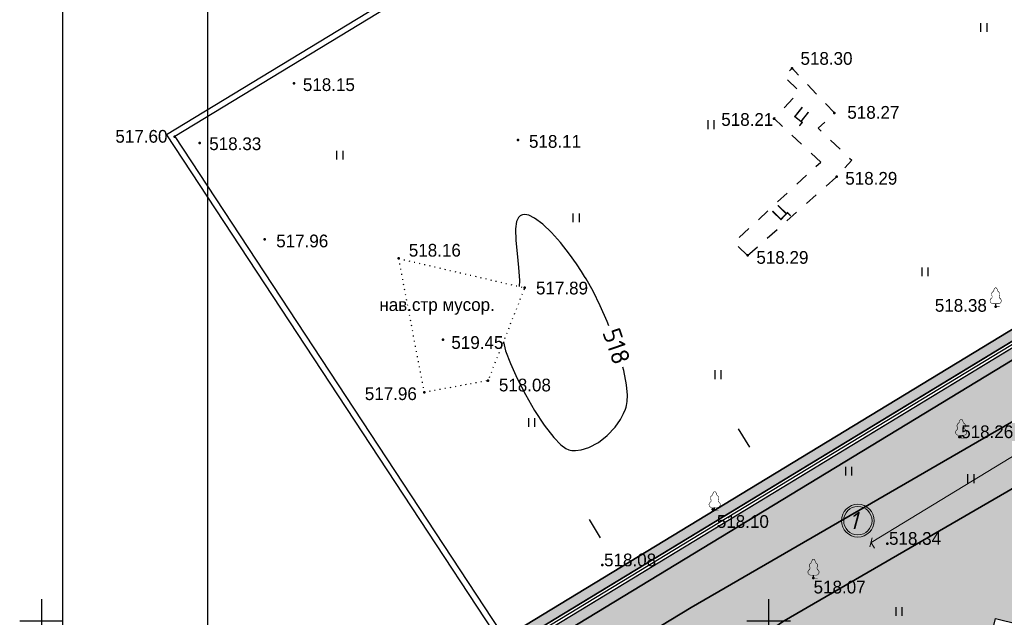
# Model space of a CAD drawing. Header units: millimetres. Extents: x 767170 to 66149698, y -983507 to 2493658.
# Tile 48 of 256: x 1822302 to 1890014, y -604914 to -563826. Entities that reach past the tile are written whole.
import ezdxf

# ---------------------------------------------------------------- set-up
doc = ezdxf.new("R2010")
doc.units = ezdxf.units.MM
for name, pattern in [('Д_ТРОТ_ТРУБА', [3, 1.5, -1.5]), ('ДОРОГИ_СТРОЯЩ', [9, 8, -1]), ('Контура низ откосов  Штриховая 0.1-0.5 - - - - - - -', [0.6, 0.1, -0.5])]:
    doc.linetypes.add(name, pattern=pattern)
for name, color, linetype in [('(001) Сетка', 92, 'Continuous'), ('(004) Точки рельефа', 7, 'Continuous'), ('(022) Возд. Линии', 7, 'Continuous'), ('(025) Дорога', 7, 'Continuous'), ('(036) Растительность', 7, 'Continuous'), ('(038) Деревья', 7, 'Continuous'), ('(039) Земля', 7, 'Continuous'), ('(040) Ограда', 7, 'Continuous'), ('C-TOPO-MAJR', 9, 'Continuous'), ('GLUXOY OG', 7, 'Continuous'), ('os', 3, 'Continuous')]:
    doc.layers.add(name, color=color, linetype=linetype)
doc.layers.add('(032) Горизонтали утолщенные', color=32, linetype='Continuous', lineweight=30)
doc.styles.add('BLACK', font='tahomabd.ttf')
doc.styles.add('BM-431', font='txt')
doc.styles.add('D-431', font='txt')
doc.styles.get("Standard").update_dxf_attribs({"font": 'isocpeui.ttf'})
doc.styles.add('СПДС', font='isocpeur.ttf')
doc.linetypes.add('ОГРАДА_БЕТ', pattern='A,4,["|",Standard,S=0.8,R=0,X=0,Y=-0.8],4', length=8)
doc.linetypes.add('ОГРАДА_ГЛИН', pattern='A,4,["|",Standard,S=0.8,R=0,X=0,Y=-0.8],0.5,["|",Standard,S=0.8,R=0,X=0,Y=-0.8],3.5', length=8)
doc.dimstyles.new('genplan dimension', dxfattribs={"dimtxt": 1100, "dimasz": 450, "dimexe": 450, "dimexo": 0, "dimgap": 80, "dimtad": 1, "dimlfac": 0.001, "dimtxsty": 'BLACK', "dimblk": 'OBLIQUE', "dimcen": 0, "dimclrd": 186, "dimclre": 186, "dimclrt": 186, "dimadec": 1, "dimazin": 0, "dimtfac": 1, "dimtmove": 0, "dimatfit": 3, "dimldrblk": 'OBLIQUE', "dimfxl": 1, "dimlwd": 9, "dimlwe": 9, "dimarcsym": 0})

# ---------------------------------------------------------------- blocks, each defined once
blk = doc.blocks.new('I04010')
for p, q in [((-0.412273, 0.007146), (-0.412273, 1.207146)), ((0.387727, 1.207146), (0.387727, 0.007146))]:
    blk.add_line(p, q)
blk = doc.blocks.new('Setka')
at = {"layer": '(001) Сетка'}
for p, q in [((0, 1.5), (0, -1.5)), ((-1.5, 0), (1.5, 0))]:
    blk.add_line(p, q, dxfattribs=at)
blk = doc.blocks.new('karagach-flat-55-flat-1')
at = {"layer": '(038) Деревья', "const_width": 0.0375}
for points in [[(-0.315, 0.559, 0.383603), (-0.255, 0.753, 0.352912)], [(-0.208, 1.009, 0.430853), (-0.255, 0.753, 0.548276)], [(-0.208, 1.009, 0.181567), (-0.117, 1.159, 0.303004)], [(0, 1.312, 0.246034), (-0.117, 1.159, 0.489079)], [(0, 1.312, -0.246034), (0.117, 1.159, -0.489079)], [(0.208, 1.009, -0.181567), (0.117, 1.159, -0.303004)], [(0.208, 1.009, -0.430853), (0.255, 0.753, -0.548276)], [(0.315, 0.559, -0.383603), (0.255, 0.753, -0.352912)], [(-0.315, 0.559, 0.626949), (-0.218, 0.206, 0.702465)], [(0.315, 0.559, -0.626949), (0.218, 0.206, -0.702465)]]:
    blk.add_lwpolyline(points, format="xyb", dxfattribs=at)
for points in [[(0, 0.206), (-0.218, 0.206)], [(0, 0), (0, 0.206)], [(0, 0.206), (0.218, 0.206)], [(0, 0), (0.281, 0)]]:
    blk.add_lwpolyline(points, dxfattribs=at)
at = {"layer": '(038) Деревья'}
blk.add_lwpolyline([(0, 0), (0, 0.206)], dxfattribs=at)
blk = doc.blocks.new('karagach-flat-54-flat-1')
at = {"layer": '(038) Деревья', "const_width": 0.0375}
for points in [[(-0.315, 0.559, 0.383603), (-0.255, 0.753, 0.352912)], [(-0.208, 1.009, 0.430853), (-0.255, 0.753, 0.548276)], [(-0.208, 1.009, 0.181567), (-0.117, 1.159, 0.303004)], [(0, 1.312, 0.246034), (-0.117, 1.159, 0.489079)], [(0, 1.312, -0.246034), (0.117, 1.159, -0.489079)], [(0.208, 1.009, -0.181567), (0.117, 1.159, -0.303004)], [(0.208, 1.009, -0.430853), (0.255, 0.753, -0.548276)], [(0.315, 0.559, -0.383603), (0.255, 0.753, -0.352912)], [(-0.315, 0.559, 0.626949), (-0.218, 0.206, 0.702465)], [(0.315, 0.559, -0.626949), (0.218, 0.206, -0.702465)]]:
    blk.add_lwpolyline(points, format="xyb", dxfattribs=at)
for points in [[(0, 0.206), (-0.218, 0.206)], [(0, 0), (0, 0.206)], [(0, 0.206), (0.218, 0.206)], [(0, 0), (0.281, 0)]]:
    blk.add_lwpolyline(points, dxfattribs=at)
at = {"layer": '(038) Деревья'}
blk.add_lwpolyline([(0, 0), (0, 0.206)], dxfattribs=at)
blk = doc.blocks.new('karagach-flat-53-flat-1')
at = {"layer": '(038) Деревья', "const_width": 0.0375}
for points in [[(-0.315, 0.559, 0.383603), (-0.255, 0.753, 0.352912)], [(-0.208, 1.009, 0.430853), (-0.255, 0.753, 0.548276)], [(-0.208, 1.009, 0.181567), (-0.117, 1.159, 0.303004)], [(0, 1.312, 0.246034), (-0.117, 1.159, 0.489079)], [(0, 1.312, -0.246034), (0.117, 1.159, -0.489079)], [(0.208, 1.009, -0.181567), (0.117, 1.159, -0.303004)], [(0.208, 1.009, -0.430853), (0.255, 0.753, -0.548276)], [(0.315, 0.559, -0.383603), (0.255, 0.753, -0.352912)], [(-0.315, 0.559, 0.626949), (-0.218, 0.206, 0.702465)], [(0.315, 0.559, -0.626949), (0.218, 0.206, -0.702465)]]:
    blk.add_lwpolyline(points, format="xyb", dxfattribs=at)
for points in [[(0, 0.206), (-0.218, 0.206)], [(0, 0), (0, 0.206)], [(0, 0.206), (0.218, 0.206)], [(0, 0), (0.281, 0)]]:
    blk.add_lwpolyline(points, dxfattribs=at)
at = {"layer": '(038) Деревья'}
blk.add_lwpolyline([(0, 0), (0, 0.206)], dxfattribs=at)
blk = doc.blocks.new('karagach-flat-52-flat-1')
at = {"layer": '(038) Деревья', "const_width": 0.0375}
for points in [[(-0.315, 0.559, 0.383603), (-0.255, 0.753, 0.352912)], [(-0.208, 1.009, 0.430853), (-0.255, 0.753, 0.548276)], [(-0.208, 1.009, 0.181567), (-0.117, 1.159, 0.303004)], [(0, 1.312, 0.246034), (-0.117, 1.159, 0.489079)], [(0, 1.312, -0.246034), (0.117, 1.159, -0.489079)], [(0.208, 1.009, -0.181567), (0.117, 1.159, -0.303004)], [(0.208, 1.009, -0.430853), (0.255, 0.753, -0.548276)], [(0.315, 0.559, -0.383603), (0.255, 0.753, -0.352912)], [(-0.315, 0.559, 0.626949), (-0.218, 0.206, 0.702465)], [(0.315, 0.559, -0.626949), (0.218, 0.206, -0.702465)]]:
    blk.add_lwpolyline(points, format="xyb", dxfattribs=at)
for points in [[(0, 0.206), (-0.218, 0.206)], [(0, 0), (0, 0.206)], [(0, 0.206), (0.218, 0.206)], [(0, 0), (0.281, 0)]]:
    blk.add_lwpolyline(points, dxfattribs=at)
at = {"layer": '(038) Деревья'}
blk.add_lwpolyline([(0, 0), (0, 0.206)], dxfattribs=at)
blk = doc.blocks.new('A$C05d28b1e')
at = {"layer": '(004) Точки рельефа', "color": 7, "linetype": 'ByBlock', "lineweight": -2}
for p in [(-157504, 43151), (-157333, 30400), (-191592, 29361), (-154421, 27328), (-158570, 26940), (-199778, 25699), (-198063, 25261), (-176177, 25465), (-154269, 22938), (-193604, 18647), (-184379, 17321), (-160388, 17533), (-175717, 15306), (-143327, 14007), (-181328, 11749), (-178244, 8924), (-182617, 8115), (-145824, 5052), (-162779, 82), (-170383, -3760), (-155856, -4656)]:
    blk.add_point(p, dxfattribs=at)
at = {"layer": '(025) Дорога', "linetype": 'Д_ТРОТ_ТРУБА', "ltscale": 600, "flags": 128}
for points in [[(-155362, 23955), (-158570, 26940), (-156815, 28826), (-157910, 29845), (-157333, 30400), (-154421, 27328), (-155534, 26273), (-153229, 24072), (-154269, 22938)], [(-160388, 17533), (-161335, 18428), (-155362, 23955)], [(-160388, 17533), (-154269, 22938), (-154271, 22940)]]:
    blk.add_lwpolyline(points, dxfattribs=at)
at = {"layer": '(032) Горизонтали утолщенные', "color": 32, "linetype": 'Continuous', "lineweight": 30, "ltscale": 600}
blk.add_lwpolyline([(-177186, 11597), (-177026, 10968), (-176696, 10101), (-176229, 9077), (-175662, 7976), (-175032, 6879), (-174374, 5866), (-173724, 5019), (-173235, 4513), (-172897, 4262), (-172690, 4165), (-172593, 4140), (-172471, 4122), (-172219, 4112), (-171831, 4156), (-171303, 4318), (-170651, 4666), (-170037, 5147), (-169493, 5732), (-169131, 6257), (-168912, 6673), (-168795, 6959), (-168746, 7103), (-168714, 7220), (-168670, 7480), (-168654, 7932), (-168716, 8631), (-168910, 9628), (-168974, 9858)], dxfattribs=at)
at = {"layer": '(039) Земля', "linetype": 'Контура низ откосов  Штриховая 0.1-0.5 - - - - - - -', "ltscale": 600, "flags": 128}
blk.add_lwpolyline([(-184379, 17321), (-175717, 15306), (-178244, 8924), (-182617, 8115), (-184379, 17321)], dxfattribs=at)
at = {"layer": '(040) Ограда', "ltscale": 600, "flags": 128}
blk.add_lwpolyline([(-65264, 129736), (-69528, 127118), (-60665, 110686), (-137359, 64080), (-200340, 25826), (-120613, -95364), (-115995, -101905)], dxfattribs=at)
at = {"layer": '(040) Ограда', "linetype": 'ОГРАДА_БЕТ', "ltscale": 600, "flags": 128}
blk.add_lwpolyline([(-64714, 129605), (-68996, 126975), (-60133, 110541), (-137151, 63738), (-199778, 25699), (-120282, -95139), (-115668, -101674)], dxfattribs=at)
at = {"layer": 'os', "color": 0, "ltscale": 600}
for p, q in [((-161033, 5617), (-160261, 4348)), ((-171288, -614), (-170516, -1884))]:
    blk.add_line(p, q, dxfattribs=at)
at = {"layer": '(001) Сетка', "xscale": 1000, "yscale": 1000, "zscale": 1000}
for p in [(-215665, 37831), (-165665, 37831)]:
    blk.add_blockref('Setka', p, dxfattribs=at)
at = {"layer": '(022) Возд. Линии', "xscale": 1000, "yscale": 1000, "zscale": 1000}
for name, p in [('karagach-flat-55-flat-1', (-143327, 14007)), ('karagach-flat-54-flat-1', (-145699, 4965)), ('karagach-flat-53-flat-1', (-162654, -5)), ('karagach-flat-52-flat-1', (-155856, -4656))]:
    blk.add_blockref(name, p, dxfattribs=at)
at = {"layer": '(036) Растительность', "linetype": 'Continuous', "xscale": 500, "yscale": 500, "zscale": 500}
for p in [(-151748, 47315), (-156692, 38173), (-144133, 32901), (-162898, 26218), (-188420, 24117), (-172170, 19821), (-148177, 16097), (-162420, 9031), (-175227, 5733), (-153434, 2391)]:
    blk.add_blockref('I04010', p, dxfattribs=at)
at = {"layer": '(004) Точки рельефа', "linetype": 'ByBlock', "char_height": 875, "attachment_point": 4, "style": 'D-431'}
for s, insert in [('518.34', (-157379, 43501)), ('518.30', (-156751, 31070)), ('518.15', (-190973, 29267)), ('518.27', (-153528, 27362)), ('518.21', (-162198, 26873)), ('517.60', (-203864, 25714)), ('518.33', (-197411, 25204)), ('518.11', (-175422, 25364)), ('518.29', (-153671, 22827)), ('517.96', (-192805, 18520)), ('518.16', (-183687, 17883)), ('518.29', (-159782, 17388)), ('517.89', (-174941, 15282)), ('518.38', (-147512, 14092)), ('519.45', (-180760, 11540)), ('518.08', (-177493, 8615)), ('517.96', (-186713, 8019)), ('518.26', (-145699, 5402)), ('518.10', (-162503, -769)), ('518.08', (-170258, -3410)), ('518.07', (-155849, -5278))]:
    blk.add_mtext(s, dxfattribs=dict(at, insert=insert))
at = {"layer": '(025) Дорога', "linetype": 'ДОРОГИ_СТРОЯЩ', "style": 'BM-431'}
for rotation, p in [(321.48921, (-157287, 27132)), (45.42018, (-158166, 19866))]:
    blk.add_text('Ц', height=875, rotation=rotation, dxfattribs=at).set_placement(p)
at = {"layer": '(039) Земля', "linetype": 'Continuous', "style": 'BM-431'}
blk.add_text('нав.стр мусор.', height=875, dxfattribs=at).set_placement((-185714, 13713))
at = {"layer": 'C-TOPO-MAJR', "color": 32, "linetype": 'Continuous', "lineweight": 30, "insert": (-169404, 11286), "char_height": 1250, "width": 2146.25, "attachment_point": 5, "rotation": 288.72743, "style": 'СПДС', "bg_fill": 3, "box_fill_scale": 1.254, "bg_fill_color": 256, "bg_fill_true_color": 13158600, "bg_fill_transparency": 0}
blk.add_mtext('518', dxfattribs=at)
at = {"layer": '(032) Горизонтали утолщенные', "color": 32, "linetype": 'Continuous', "lineweight": 30, "ltscale": 600}
blk.add_lwpolyline([(-169922, 12683), (-170041, 12988), (-170522, 14075), (-171014, 15068), (-171495, 15919), (-171601, 16092), (-171821, 16438), (-172165, 16954), (-172644, 17627), (-173262, 18417), (-173881, 19116), (-174479, 19690), (-175036, 20102), (-175438, 20292), (-175707, 20340), (-175869, 20324), (-175943, 20300), (-176022, 20260), (-176150, 20140), (-176280, 19869), (-176355, 19365), (-176335, 18567), (-176242, 17656), (-176135, 16713), (-176073, 15818), (-176097, 15394)], dxfattribs=at)
blk = doc.blocks.new('_Oblique')
at = {"color": 0, "linetype": 'ByBlock', "lineweight": -2}
blk.add_line((-0.5, -0.5), (0.5, 0.5), dxfattribs=at)
blk = doc.blocks.new('*D288')
at = {"color": 186, "lineweight": 9, "transparency": 16777216}
for p, q in [((2255842, -554331), (2330362, -509047)), ((2330350, -509027), (2330595, -509431)), ((2255830, -554312), (2256076, -554716))]:
    blk.add_line(p, q, dxfattribs=at)
for p, xscale, yscale, zscale, rotation in [((2330362, -509047), 450.0000000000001, 450.0000000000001, 450.0000000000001, 31.28656990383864), ((2255842, -554331), 450, 450, 450, 211.2865699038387)]:
    blk.add_blockref('_Oblique', p, dxfattribs=dict(at, xscale=xscale, yscale=yscale, zscale=zscale, rotation=rotation))
at = {"color": 186, "transparency": 16777216, "insert": (2292697, -531023), "char_height": 1100, "attachment_point": 5, "rotation": 31.28657, "style": 'BLACK'}
blk.add_mtext('87,2', dxfattribs=at)
blk = doc.blocks.new('A11111111111')
blk.add_lwpolyline([(-186450, -2503181), (654550, -2503181), (654550, -1909181), (-186450, -1909181)], close=True)
blk.add_lwpolyline([(649550, -2498181), (-166450, -2498181), (-166450, -1914181), (649550, -1914181), (649550, -2498181)])
blk = doc.blocks.new('A$C2cdd6916')
at = {"layer": 'os', "color": 0, "lineweight": 0}
for radius in [1125, 975]:
    blk.add_circle((-56308.337, 8703.732), radius, dxfattribs=at)
at = {"ltscale": 50}
blk.add_text('1', height=1200, dxfattribs=at).set_placement((-56912.693, 8117.275))
dim = blk.add_linear_dim(base=(19119.199, 52493.966), p1=(-55412.06, 7228.836), p2=(19107.367, 52513.437), angle=31.2865699, dimstyle='genplan dimension')
dim.commit()
dim.dimension.update_dxf_attribs({"geometry": '*D288', "text_midpoint": (-18545.182, 30517.578), "insert": (-2311242.442, 561540.579)})

msp = doc.modelspace()

# ---------------------------------------------------------------- hatches: boundary and pattern name
at = {"true_color": 0x7abf6e, "transparency": 33554687}
h = msp.add_hatch(color=83, dxfattribs=at)
h.dxf.hatch_style = 1
edge = h.paths.add_edge_path()
edge.add_line((1970748.48, -550619.85), (1973559.53, -548958.08))
edge.add_line((1973559.53, -548958.08), (1968464.85, -539879.75))
edge.add_line((1968464.85, -539879.75), (1840672.31, -617520.73))
edge.add_line((1840672.31, -617520.73), (1859948.55, -646821.61))
edge.add_line((1859948.55, -646821.61), (1843343.97, -619497.44))
edge.add_line((1843343.97, -619497.44), (1842123.57, -617489.18))
edge.add_line((1842123.57, -617489.18), (1846866.49, -614606.96))
edge.add_line((1846866.49, -614606.96), (1848086.89, -616615.22))
edge.add_line((1848086.89, -616615.22), (1868468.81, -604229.36))
edge.add_line((1868468.81, -604229.36), (1955560.12, -553836))
edge.add_arc((1959065.92, -559894.83), 7000, 48.6798708, 120.054821, ccw=False)
edge.add_arc((1965668.57, -552384.51), 3000, 228.6798708, 299.8780372)
edge.add_line((1967163.04, -554985.77), (1971766.09, -552341.25))
edge.add_line((1971766.09, -552341.25), (1970748.48, -550619.85))
h = msp.add_hatch(color=83, dxfattribs=at)
h.dxf.hatch_style = 1
edge = h.paths.add_edge_path(flags=17)
edge.add_line((1887776.07, -611733.18), (1889417.87, -605005.12))
edge.add_line((1889417.87, -605005.12), (1892577.84, -605776.22))
edge.add_line((1892577.84, -605776.22), (1893348.94, -602616.25))
edge.add_line((1893348.94, -602616.25), (1896508.91, -603387.35))
edge.add_line((1896508.91, -603387.35), (1897280.01, -600227.38))
edge.add_line((1897280.01, -600227.38), (1900439.98, -600998.49))
edge.add_line((1900439.98, -600998.49), (1901211.08, -597838.52))
edge.add_line((1901211.08, -597838.52), (1904371.05, -598609.62))
edge.add_line((1904371.05, -598609.62), (1905142.15, -595449.65))
edge.add_line((1905142.15, -595449.65), (1908302.12, -596220.75))
edge.add_line((1908302.12, -596220.75), (1909073.22, -593060.78))
edge.add_line((1909073.22, -593060.78), (1912233.19, -593831.89))
edge.add_line((1912233.19, -593831.89), (1913004.29, -590671.92))
edge.add_line((1913004.29, -590671.92), (1919732.36, -592313.71))
edge.add_line((1919732.36, -592313.71), (1919777.6, -592286.22))
edge.add_line((1919777.6, -592286.22), (1918687.03, -590491.6))
edge.add_line((1918687.03, -590491.6), (1919712.53, -589868.42))
edge.add_line((1919712.53, -589868.42), (1916440.72, -584484.4))
edge.add_arc((1913876.98, -586042.36), 3000, 31.2865699, 120.054821)
edge.add_line((1912374.5, -583445.72), (1891769.45, -595368.35))
edge.add_line((1891769.45, -595368.35), (1874867.27, -605148.4))
edge.add_arc((1876369.76, -607745.04), 3000, 120.054821, 209.0884551)
edge.add_line((1873748.15, -609203.52), (1880204.08, -620808.05))
edge.add_line((1880204.08, -620808.05), (1887358.2, -616828.01))
edge.add_line((1887358.2, -616828.01), (1886689.87, -615728.22))
edge.add_line((1886689.87, -615728.22), (1888313.58, -614741.51))
edge.add_line((1888313.58, -614741.51), (1886833.52, -612305.96))
edge.add_line((1886833.52, -612305.96), (1887776.07, -611733.18))

# ---------------------------------------------------------------- next in the draw order: block references
at = {"color": 5, "lineweight": 50}
msp.add_blockref('A$C05d28b1e', (2032748.06, -597565.05), dxfattribs=at)

# ---------------------------------------------------------------- next in the draw order: hatches: boundary and pattern name
at = {"true_color": 0xb1ab95}
h = msp.add_hatch(color=253, dxfattribs=at)
h.dxf.hatch_style = 1
edge = h.paths.add_edge_path(flags=17)
edge.add_line((1955047.53, -783504.45), (1954634.01, -782936.27))
edge.add_line((1954634.01, -782936.27), (1953650.45, -783794.04))
edge.add_line((1953650.45, -783794.04), (1916263.81, -732423.7))
edge.add_line((1916263.81, -732423.7), (1860948.57, -648341.7))
edge.add_arc((1866379.96, -643925.81), 7000, 211.2865698, 219.1121956, ccw=False)
edge.add_line((1860397.89, -647561.04), (1859948.55, -646821.61))
edge.add_line((1859948.55, -646821.61), (1840672.31, -617520.73))
edge.add_line((1840672.31, -617520.73), (1968464.85, -539879.75))
edge.add_line((1968464.85, -539879.75), (1973559.53, -548958.08))
edge.add_line((1973559.53, -548958.08), (1970748.48, -550619.85))
edge.add_line((1970748.48, -550619.85), (1973801.79, -555784.85))
edge.add_line((1973801.79, -555784.85), (1976496.64, -554191.78))
edge.add_line((1976496.64, -554191.78), (2029831.79, -649231.01))
edge.add_line((2029831.79, -649231.01), (1999207.49, -669492.41))
edge.add_line((1999207.49, -669492.41), (1998976.02, -674541.6))
edge.add_line((1998976.02, -674541.6), (2000332.41, -676379.58))
edge.add_line((2000332.41, -676379.58), (1979461.35, -695126.8))
edge.add_line((1979461.35, -695126.8), (2010428.67, -735054.44))
edge.add_line((2010428.67, -735054.44), (1963852.34, -775045.9))
edge.add_line((1963852.34, -775045.9), (1960985.09, -771707.59))
edge.add_line((1960985.09, -771707.59), (1956614.65, -775461.33))
edge.add_line((1956614.65, -775461.33), (1959631.8, -779606.98))
edge.add_line((1959631.8, -779606.98), (1960742.35, -778638.46))
edge.add_line((1960742.35, -778638.46), (1958201.54, -775680.23))
edge.add_line((1958201.54, -775680.23), (1960856.64, -773399.78))
edge.add_line((1960856.64, -773399.78), (1963397.98, -776358.64))
edge.add_line((1963397.98, -776358.64), (2011389.95, -735151.69))
edge.add_line((2011389.95, -735151.69), (1980413.59, -695212.39))
edge.add_line((1980413.59, -695212.39), (2001273.16, -676475.49))
edge.add_line((2001273.16, -676475.49), (1999686.66, -674325.68))
edge.add_line((1999686.66, -674325.68), (1999890.46, -669879.88))
edge.add_line((1999890.46, -669879.88), (2030760.64, -649455.81))
edge.add_line((2030760.64, -649455.81), (1968720.67, -538905.26))
edge.add_line((1968720.67, -538905.26), (1839688.71, -617299.26))
edge.add_line((1839688.71, -617299.26), (1915688.1, -732822.24))
edge.add_line((1915688.1, -732822.24), (1953534.35, -784824.1))
edge.add_line((1953534.35, -784824.1), (1955047.53, -783504.45))
h.paths.add_polyline_path([(1915359.13, -733049.97), (1839126.65, -617172.7), (1968866.85, -538348.41), (2031291.41, -649584.27), (2000280.73, -670101.3), (2000092.73, -674202.3), (2001810.73, -676530.3), (1980957.73, -695261.3), (2011937.45, -735204.93), (1963658.58, -776662.05), (1964179.57, -777268.64), (1961524.47, -779549.09), (1961002.98, -778941.91), (1959868.1, -779931.66), (1961042.32, -781545.07), (1965871.76, -777397.09), (1965025.08, -776411.3), (2012898.72, -735302.15), (1981909.98, -695346.89), (2002751.49, -676626.21), (2000803.37, -673986.38), (2000963.71, -670488.77), (2032220.26, -649809.07), (1969122.67, -537373.91), (1838143.05, -616951.22), (1914783.42, -733448.51), (1953351.91, -786442.76), (1955697.33, -784397.3), (1955283.82, -783829.12), (1953468.01, -785412.71)])
at = {"true_color": 0x939598}
h = msp.add_hatch(color=252, dxfattribs=at)
h.dxf.hatch_style = 1
edge = h.paths.add_edge_path(flags=16)
edge.add_line((1880427.27, -639484.99), (1867770.28, -647176.5))
edge.add_arc((1866212.33, -644612.76), 3000, 211.2865698, 301.2865698, ccw=False)
edge.add_line((1863648.58, -646170.72), (1849710.57, -623234.6))
edge.add_arc((1852274.31, -621676.64), 3000, 121.2865698, 211.2865698, ccw=False)
edge.add_line((1850716.36, -619112.9), (1864253.7, -610886.41))
edge.add_arc((1865811.66, -613450.15), 3000, 29.0884551, 121.2865698, ccw=False)
edge.add_line((1868433.27, -611991.67), (1876107.63, -625786.31))
edge.add_line((1876107.63, -625786.31), (1877080.66, -627535.34))
edge.add_line((1877080.66, -627535.34), (1879026.73, -631033.39))
edge.add_line((1879026.73, -631033.39), (1879999.77, -632782.42))
edge.add_line((1879999.77, -632782.42), (1881490.92, -635462.77))
edge.add_arc((1878869.31, -636921.25), 3000, -58.7134302, 29.0884551, ccw=False)
edge = h.paths.add_edge_path(flags=16)
edge.add_line((1939772.02, -650296.19), (1947878.07, -665367.27))
edge.add_arc((1945235.98, -666788.33), 3000, -61.7262295, 28.2737705, ccw=False)
edge.add_line((1946657.04, -669430.41), (1918933.77, -684341.49))
edge.add_arc((1917512.71, -681699.4), 3000, 209.0884551, 298.2737705, ccw=False)
edge.add_line((1914891.1, -683157.88), (1907381.92, -669660.14))
edge.add_arc((1910003.53, -668201.66), 3000, 121.2865699, 209.0884551, ccw=False)
edge.add_line((1908445.57, -665637.92), (1935571.99, -649153.51))
edge.add_arc((1937129.94, -651717.25), 3000, 28.2737705, 121.2865699, ccw=False)
edge = h.paths.add_edge_path(flags=16)
edge.add_line((1976178.98, -650225.98), (1970787.97, -640746.64))
edge.add_line((1970787.97, -640746.64), (1966845.93, -633815.1))
edge.add_arc((1969453.7, -632332.03), 3000, 120.0993966, 209.6273998, ccw=False)
edge.add_line((1967949.2, -629736.56), (1991375.97, -616156.87))
edge.add_arc((1992880.47, -618752.34), 3000, 29.8780372, 120.0993966, ccw=False)
edge.add_line((1995481.73, -617257.87), (1998348.35, -622247.5))
edge.add_line((1998348.35, -622247.5), (2000919.2, -626722.3))
edge.add_line((2000919.2, -626722.3), (2002845.29, -630074.85))
edge.add_arc((2000244.02, -631569.31), 3000, -59.0363428, 29.8780372, ccw=False)
edge.add_line((2001787.51, -634141.8), (1990233.7, -641074.05))
edge.add_arc((1991777.18, -643646.53), 3000, 120.9636572, 150.6005223)
edge.add_line((1989163.53, -642173.84), (1986037.71, -647721.41))
edge.add_arc((1983424.05, -646248.72), 3000, 298.2737705, 330.6005223, ccw=False)
edge.add_line((1984845.11, -648890.8), (1980207.81, -651384.99))
edge.add_arc((1978786.76, -648742.9), 3000, 209.6273998, 298.2737705, ccw=False)
edge = h.paths.add_edge_path(flags=16)
edge.add_line((1961667.18, -558400.36), (1966677.22, -567120.83))
edge.add_line((1966677.22, -567120.83), (1970161.5, -573185.55))
edge.add_line((1970161.5, -573185.55), (1974618.86, -580944.01))
edge.add_arc((1972017.59, -582438.48), 3000, -59.4103655, 29.8780372, ccw=False)
edge.add_line((1973544.25, -585020.98), (1964930.63, -590112.96))
edge.add_line((1964930.63, -590112.96), (1960857.9, -592520.57))
edge.add_line((1960857.9, -592520.57), (1950497.23, -598645.32))
edge.add_line((1950497.23, -598645.32), (1952574.66, -602063.9))
edge.add_line((1952574.66, -602063.9), (1961717.47, -596659.09))
edge.add_arc((1963244.13, -599241.59), 3000, 30.6036259, 120.5896611, ccw=False)
edge.add_line((1965826.26, -597714.3), (1968293.69, -601887.05))
edge.add_line((1968293.69, -601887.05), (1971711.76, -599809.93))
edge.add_line((1971711.76, -599809.93), (1969269.97, -595679.39))
edge.add_arc((1971852.47, -594152.73), 3000, 120.5896345, 210.5896345, ccw=False)
edge.add_line((1970325.81, -591570.23), (1975472.88, -588527.52))
edge.add_arc((1976999.53, -591110.02), 3000, 29.8780372, 120.5896345, ccw=False)
edge.add_line((1979600.8, -589615.56), (1985817.43, -600436.21))
edge.add_line((1985817.43, -600436.21), (1980132.89, -603702.06))
edge.add_line((1980132.89, -603702.06), (1982210.8, -607121.42))
edge.add_line((1982210.8, -607121.42), (1987810.05, -603904.56))
edge.add_line((1987810.05, -603904.56), (1990500.14, -608586.93))
edge.add_arc((1987898.88, -610081.39), 3000, -59.9006034, 29.8780372, ccw=False)
edge.add_line((1989403.38, -612676.86), (1960880.31, -629210.71))
edge.add_line((1960880.31, -629210.71), (1964534.7, -635224.29))
edge.add_line((1964534.7, -635224.29), (1963409.62, -635864.14))
edge.add_line((1963409.62, -635864.14), (1972585.13, -651998))
edge.add_arc((1969977.36, -653481.08), 3000, -61.7262295, 29.6273998, ccw=False)
edge.add_line((1971398.41, -656123.16), (1955463.98, -664693.56))
edge.add_arc((1954042.93, -662051.48), 3000, 208.2737705, 298.2737705, ccw=False)
edge.add_line((1951400.85, -663472.53), (1942878.03, -647626.57))
edge.add_arc((1945520.11, -646205.51), 3000, 120.0993966, 208.2737705, ccw=False)
edge.add_line((1944015.6, -643610.04), (1946516.53, -642160.34))
edge.add_line((1946516.53, -642160.34), (1944591.16, -638992))
edge.add_line((1944591.16, -638992), (1920129.36, -653857.15))
edge.add_line((1920129.36, -653857.15), (1906696.31, -662020.26))
edge.add_arc((1905138.35, -659456.52), 3000, 209.0884783, 301.2865699, ccw=False)
edge.add_line((1902516.74, -660915), (1891323.47, -640795.12))
edge.add_arc((1893945.08, -639336.64), 3000, 120.5896345, 209.0884551, ccw=False)
edge.add_line((1892418.43, -636754.14), (1903041.63, -630474.19))
edge.add_arc((1904376.64, -633160.78), 3000, 30.5896584, 116.4233669, ccw=False)
edge.add_line((1906959.14, -631634.12), (1910189.36, -637098.39))
edge.add_line((1910189.36, -637098.39), (1913685.66, -635071.71))
edge.add_line((1913685.66, -635071.71), (1910422.34, -629631.7))
edge.add_arc((1912984.98, -628071.92), 3000, 120.5896345, 211.3271807, ccw=False)
edge.add_line((1911458.32, -625489.42), (1923775.46, -618217.3))
edge.add_line((1923775.46, -618217.3), (1921698.04, -614798.72))
edge.add_line((1921698.04, -614798.72), (1909287.46, -622135.29))
edge.add_line((1909287.46, -622135.29), (1897140.57, -629315.97))
edge.add_line((1897140.57, -629315.97), (1890608.48, -633177.44))
edge.add_arc((1889081.82, -630594.94), 3000, 209.0884551, 300.5896345, ccw=False)
edge.add_line((1886460.21, -632053.42), (1873748.15, -609203.52))
edge.add_arc((1876369.76, -607745.04), 3000, 120.054821, 209.0884551, ccw=False)
edge.add_line((1874867.27, -605148.4), (1891769.45, -595368.35))
edge.add_line((1891769.45, -595368.35), (1912374.5, -583445.72))
edge.add_arc((1913876.98, -586042.36), 3000, 31.2865699, 120.054821, ccw=False)
edge.add_line((1916440.72, -584484.4), (1919712.53, -589868.42))
edge.add_line((1919712.53, -589868.42), (1928685.62, -584415.57))
edge.add_line((1928685.62, -584415.57), (1925598.06, -579334.74))
edge.add_arc((1928161.8, -577776.78), 3000, 120.054821, 211.2865699, ccw=False)
edge.add_line((1926659.32, -575180.14), (1953848.74, -559447.61))
edge.add_line((1953848.74, -559447.61), (1957563.43, -557298.19))
edge.add_arc((1959065.92, -559894.83), 3000, 29.8780372, 120.054821, ccw=False)
edge = h.paths.add_edge_path(flags=16)
edge.add_line((1958721.11, -747458.94), (1947104.75, -756998.59))
edge.add_arc((1945200.81, -754680.18), 3000, 216.0466202, 309.3937167, ccw=False)
edge.add_line((1942775.2, -756445.51), (1939238.51, -751585.99))
edge.add_arc((1941664.12, -749820.66), 3000, 129.3937167, 216.0466202, ccw=False)
edge.add_line((1939760.18, -747502.25), (1951105.36, -738185.3))
edge.add_arc((1953009.3, -740503.71), 3000, 39.3937167, 129.3937167, ccw=False)
edge.add_line((1955327.71, -738599.78), (1959135.58, -743236.6))
edge.add_arc((1956817.17, -745140.53), 3000, -50.6062833, 39.3937167, ccw=False)
edge = h.paths.add_edge_path()
edge.add_arc((2000244.02, -631569.31), 7000, 300.9636572, 389.8780372)
edge.add_line((2006313.64, -628082.23), (1997442.13, -612640.52))
edge.add_line((1997442.13, -612640.52), (1968511.55, -562284.03))
edge.add_arc((1971112.81, -560789.57), 3000, 119.8780372, 209.8780372, ccw=False)
edge.add_line((1969618.35, -558188.3), (1973801.79, -555784.85))
edge.add_line((1973801.79, -555784.85), (1971766.09, -552341.25))
edge.add_line((1971766.09, -552341.25), (1967163.04, -554985.77))
edge.add_arc((1965668.57, -552384.51), 3000, 228.6798708, 299.8780372, ccw=False)
edge.add_arc((1959065.92, -559894.83), 7000, 48.6798708, 120.054821)
edge.add_line((1955560.12, -553836), (1868468.81, -604229.36))
edge.add_line((1868468.81, -604229.36), (1848086.89, -616615.22))
edge.add_line((1848086.89, -616615.22), (1843343.97, -619497.44))
edge.add_line((1843343.97, -619497.44), (1859948.55, -646821.61))
edge.add_line((1859948.55, -646821.61), (1860397.89, -647561.04))
edge.add_arc((1866379.96, -643925.81), 7000, 211.2865698, 301.2865698)
edge.add_line((1870015.19, -649907.87), (1881933.27, -642665.39))
edge.add_arc((1883491.23, -645229.13), 3000, 29.0884551, 121.2865698, ccw=False)
edge.add_line((1886112.84, -643770.65), (1887831.19, -646859.39))
edge.add_arc((1885209.58, -648317.87), 3000, -60.9115449, 29.0884551, ccw=False)
edge.add_line((1886668.06, -650939.48), (1884046.45, -652397.96))
edge.add_line((1884046.45, -652397.96), (1901548.18, -683857.29))
edge.add_line((1901548.18, -683857.29), (1903487.35, -682778.47))
edge.add_arc((1904945.83, -685400.08), 3000, 15.9491425, 119.0884551, ccw=False)
edge.add_line((1907830.35, -684575.73), (1913466.04, -704320.24))
edge.add_line((1913466.04, -704320.24), (1933901.4, -754449.05))
edge.add_line((1933901.4, -754449.05), (1959156.82, -789150.74))
edge.add_arc((1956731.21, -790916.07), 3000, -46.4179769, 36.0466202, ccw=False)
edge.add_line((1958799.39, -793089.24), (1967567.8, -784744.44))
edge.add_arc((1965499.59, -782571.3), 3000, 216.0466202, 313.5828329, ccw=False)
edge.add_line((1963073.98, -784336.63), (1948669.69, -764544.72))
edge.add_arc((1951095.3, -762779.39), 3000, 129.3937167, 216.0466202, ccw=False)
edge.add_line((1949191.37, -760460.98), (1990627.81, -726439.68))
edge.add_line((1990627.81, -726439.68), (1991893.53, -727981.45))
edge.add_line((1991893.53, -727981.45), (1994990.75, -725445.54))
edge.add_line((1994990.75, -725445.54), (1977216.64, -703802.15))
edge.add_line((1977216.64, -703802.15), (1947077.31, -728553.34))
edge.add_line((1947077.31, -728553.34), (1948981.25, -730871.74))
edge.add_arc((1946662.84, -732775.68), 3000, -50.6062833, 39.3937167, ccw=False)
edge.add_line((1948566.78, -735094.09), (1939668.19, -742401.84))
edge.add_arc((1937764.26, -740083.43), 3000, 202.178608, 309.3937167, ccw=False)
edge.add_line((1934986.22, -741215.91), (1919036.7, -702091.04))
edge.add_arc((1921814.73, -700958.55), 3000, 165.4416731, 202.178608, ccw=False)
edge.add_line((1918911.05, -700204.46), (1921995.66, -688327.06))
edge.add_arc((1924899.34, -689081.16), 3000, 118.2737705, 165.4416731, ccw=False)
edge.add_line((1923478.28, -686439.07), (1986229.34, -652688.16))
edge.add_arc((1981966.17, -644761.91), 9000, 298.2737705, 330.6005223)
edge.add_line((1989807.14, -649179.97), (1992128.92, -645059.37))
edge.add_arc((1994742.58, -646532.06), 3000, 120.9636572, 150.6005223, ccw=False)
edge.add_line((1993199.1, -643959.58), (2003845.48, -637571.77))

# ---------------------------------------------------------------- next in the draw order: block references
msp.add_blockref('A$C2cdd6916', (1936250.65, -606973.83, -3656))

# ---------------------------------------------------------------- next in the draw order: block references
at = {"color": 5, "lineweight": 50}
msp.add_blockref('A$C05d28b1e', (2039466.73, -642998.3), dxfattribs=at)

# ---------------------------------------------------------------- next in the draw order: linework, layer by layer
for points in [[(1955743.91, -784356.68), (1953351.91, -786442.76), (1914783.42, -733448.51), (1838143.05, -616951.22), (1969122.67, -537373.91), (2032220.26, -649809.07), (2000963.71, -670488.77), (2000803.37, -673986.38), (2002751.49, -676626.21), (1981909.98, -695346.89), (2012898.72, -735302.15), (1965025.08, -776411.3), (1965871.76, -777397.09), (1961042.32, -781545.07)], [(1965025.08, -776411.3), (2012898.72, -735302.15), (1981909.98, -695346.89), (2002751.49, -676626.21), (2000803.37, -673986.38), (2000963.71, -670488.77), (2032220.26, -649809.07), (1969122.67, -537373.91), (1838143.05, -616951.22), (1914783.42, -733448.51), (1953351.91, -786442.76)], [(1953468.01, -785412.71), (1915359.13, -733049.97), (1839126.65, -617172.7), (1968866.85, -538348.41), (2031291.41, -649584.27), (2000280.73, -670101.3), (2000092.73, -674202.3), (2001810.73, -676530.3), (1980957.73, -695261.3), (2011937.45, -735204.93), (1963658.58, -776662.05)], [(1963397.98, -776358.64), (2011389.95, -735151.69), (1980413.59, -695212.39), (2001273.16, -676475.49), (1999686.66, -674325.68), (1999890.46, -669879.88), (2030760.64, -649455.81), (1968720.67, -538905.26), (1839688.71, -617299.26), (1915688.1, -732822.24), (1953534.35, -784824.1)], [(1973559.53, -548958.08), (1968464.85, -539879.75), (1840672.31, -617520.73), (1916263.81, -732423.7), (1953650.45, -783794.04), (1954634.01, -782936.27)], [(1955560.12, -553836), (1868468.81, -604229.36)], [(1891769.45, -595368.35), (1874867.27, -605148.4)], [(1868468.81, -604229.36), (1849326.03, -615862.21)]]:
    msp.add_lwpolyline(points)
for points in [[(1953650.45, -783794.04), (1916263.81, -732423.7), (1860948.57, -648341.7, -0.03415901), (1860397.89, -647561.04), (1859948.55, -646821.61), (1840672.31, -617520.73), (1968464.85, -539879.75), (1973559.53, -548958.08), (1970748.48, -550619.85), (1973801.79, -555784.85), (1976496.64, -554191.78), (2029831.79, -649231.01), (1999207.49, -669492.41), (1998976.02, -674541.6), (2000332.41, -676379.58), (1979461.35, -695126.8), (2010428.67, -735054.44), (1963852.34, -775045.9)], [(1963687.78, -554637.61, 0.32190714), (1955560.12, -553836), (1868468.81, -604229.36), (1843343.97, -619497.44), (1859948.55, -646821.61), (1860397.89, -647561.04, 0.41421356), (1870015.19, -649907.87), (1881933.27, -642665.39, -0.42549538), (1886112.84, -643770.65), (1887831.19, -646859.39, -0.41421356), (1886668.06, -650939.48), (1884046.45, -652397.96), (1901548.18, -683857.29), (1903487.35, -682778.47, -0.48309225), (1907830.35, -684575.73), (1913466.04, -704320.24), (1933901.4, -754449.05), (1959156.82, -789150.74, -0.376197)], [(1955560.12, -553836), (1868468.81, -604229.36), (1848086.89, -616615.22), (1843343.97, -619497.44), (1859948.55, -646821.61), (1860397.89, -647561.04, 0.41421356), (1870015.19, -649907.87), (1881933.27, -642665.39, -0.42549538), (1886112.84, -643770.65), (1887831.19, -646859.39, -0.41421356), (1886668.06, -650939.48), (1884046.45, -652397.96), (1901548.18, -683857.29), (1903487.35, -682778.47, -0.48309225), (1907830.35, -684575.73), (1913466.04, -704320.24), (1933901.4, -754449.05), (1959156.82, -789150.74, -0.376197)], [(1891769.45, -595368.35), (1874867.27, -605148.4, 0.40928213), (1873748.15, -609203.52), (1880204.08, -620808.05), (1887358.2, -616828.01), (1886689.87, -615728.22), (1888313.58, -614741.51), (1886833.52, -612305.96), (1887776.07, -611733.18), (1889417.87, -605005.12), (1892577.84, -605776.22)], [(1890608.48, -633177.44, -0.42190851), (1886460.21, -632053.42), (1873748.15, -609203.52, -0.40928213), (1874867.27, -605148.4), (1891769.45, -595368.35)], [(1890608.48, -633177.44, -0.42190851), (1886460.21, -632053.42), (1873748.15, -609203.52, -0.40928213), (1874867.27, -605148.4), (1891769.45, -595368.35)]]:
    msp.add_lwpolyline(points, format="xyb")
msp.add_lwpolyline([(1970748.48, -550619.85), (1973559.53, -548958.08), (1968464.85, -539879.75), (1840672.31, -617520.73), (1859948.55, -646821.61), (1843343.97, -619497.44), (1842123.57, -617489.18), (1846866.49, -614606.96), (1848086.89, -616615.22), (1868468.81, -604229.36), (1955560.12, -553836, -0.32190714), (1963687.78, -554637.61, 0.32105605), (1967163.04, -554985.77), (1971766.09, -552341.25)], format="xyb", close=True)
at = {"layer": 'GLUXOY OG', "color": 186, "linetype": 'ОГРАДА_ГЛИН', "lineweight": 30, "ltscale": 400}
for points in [[(1953468.01, -785412.71), (1915359.13, -733049.97), (1839126.65, -617172.7), (1968866.85, -538348.41), (2031291.41, -649584.27), (2000280.73, -670101.3), (2000092.73, -674202.3), (2001810.73, -676530.3), (1980957.73, -695261.3), (2011937.45, -735204.93)], [(2011389.95, -735151.69), (1980413.59, -695212.39), (2001273.16, -676475.49), (1999686.66, -674325.68), (1999890.46, -669879.88), (2030760.64, -649455.81), (1968720.67, -538905.26), (1839688.71, -617299.26), (1915688.1, -732822.24), (1953534.35, -784824.1)]]:
    msp.add_lwpolyline(points, dxfattribs=at)
at = {"layer": 'GLUXOY OG', "color": 186, "lineweight": 30, "ltscale": 400}
msp.add_lwpolyline([(2011663.7, -735178.31), (1980685.66, -695236.84), (2001541.95, -676502.9), (1999889.7, -674263.99), (2000085.6, -669990.59), (2031026.03, -649520.04), (1968793.76, -538626.83), (1839407.68, -617235.98), (1915523.61, -732936.1), (1953501.18, -785118.4)], dxfattribs=at)

# ---------------------------------------------------------------- next in the draw order: block references
at = {"xscale": 0.5, "yscale": 0.5, "zscale": 0.5}
msp.add_blockref('A11111111111', (1918466.82, 430560), dxfattribs=at)

doc.saveas('drawing.dxf')
